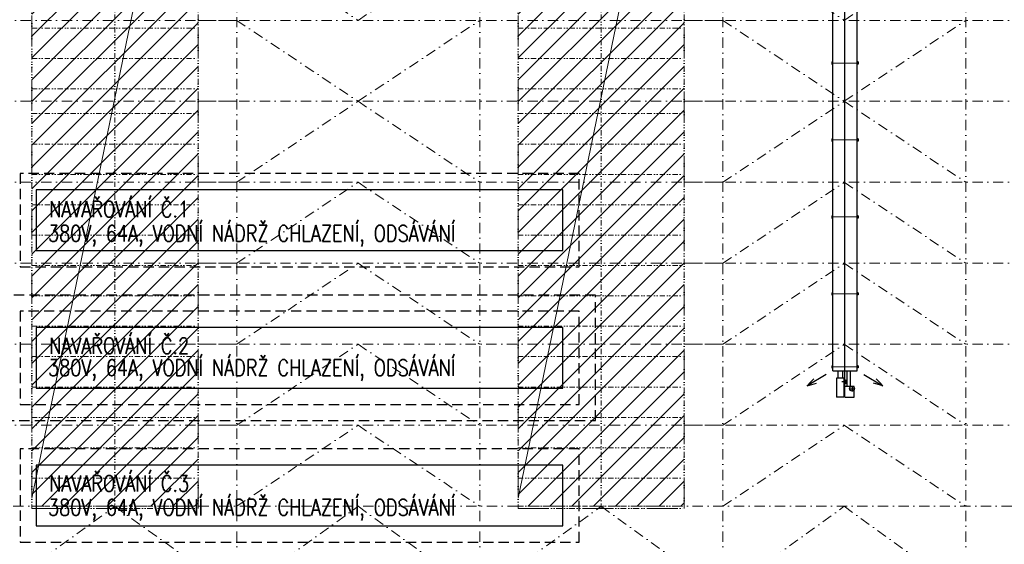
# Model space of a CAD drawing. Header units: millimetres. Extents: x -485339 to 350584, y -1189934 to 0.
# Tile 83 of 178: x -109236 to -84934, y -1040534 to -1027579. Entities that reach past the tile are written whole.
import ezdxf

# ---------------------------------------------------------------- set-up
doc = ezdxf.new("R2010")
doc.units = ezdxf.units.MM
doc.header["$LTSCALE"] = 10
for name, pattern in [('DASHDOT', [25.4, 12.7, -6.35, 0, -6.35]), ('DASHED', [19.05, 12.7, -6.35]), ('DĚLICÍ2', [15.875, 6.35, -3.175, 0, -3.175, 0, -3.175]), ('ČÁRKOVANÁ2', [9.525, 6.35, -3.175])]:
    doc.linetypes.add(name, pattern=pattern)
for name, color, linetype in [('1VZT-vytápění', 150, 'Continuous'), ('VYBAVENÍ', 222, 'Continuous'), ('VYBAVENÍ_POPIS', 222, 'Continuous'), ('VYBAVENÍ_POŽADAVKY', 200, 'Continuous')]:
    doc.layers.add(name, color=color, linetype=linetype)
for name, color, linetype, lineweight in [('N_popis', 10, 'Continuous', 18), ('N_světlíky', 250, 'DĚLICÍ2', 35), ('N_šrary', 10, 'Continuous', 18), ('St_čáry_nad', 250, 'DĚLICÍ2', 18), ('St_čáry_osy', 250, 'DASHDOT', 18), ('St_čáry_plné', 250, 'Continuous', 18), ('St_čáry_pod', 250, 'ČÁRKOVANÁ2', 18)]:
    doc.layers.add(name, color=color, linetype=linetype, lineweight=lineweight)
doc.styles.get("Standard").update_dxf_attribs({"font": 'simplex.shx', "width": 0.8})

# ---------------------------------------------------------------- blocks, each defined once
blk = doc.blocks.new('G$C7F8F446A')
at = {"layer": 'St_čáry_plné', "color": 0, "linetype": 'ByBlock', "ltscale": 2}
for p, q in [((20055, 4100), (-55, 4100)), ((-55, 0), (20055, 0))]:
    blk.add_line(p, q, dxfattribs=at)
for points in [[(-55, 4100), (-55, 0)], [(695, 4100), (695, 0)], [(1445, 4100), (1445, 0)], [(2195, 4100), (2195, 0)], [(2945, 4100), (2945, 0)], [(3695, 4100), (3695, 0)], [(4445, 4100), (4445, 0)], [(5195, 4100), (5195, 0)], [(5945, 4100), (5945, 0)], [(6695, 4100), (6695, 0)], [(7445, 4100), (7445, 0)], [(8195, 4100), (8195, 0)], [(8945, 4100), (8945, 0)], [(9695, 4100), (9695, 0)], [(10305, 4100), (10305, 0)], [(11055, 4100), (11055, 0)], [(11805, 4100), (11805, 0)], [(12555, 4100), (12555, 0)], [(13305, 4100), (13305, 0)], [(14055, 4100), (14055, 0)], [(14805, 4100), (14805, 0)], [(15555, 4100), (15555, 0)], [(16305, 4100), (16305, 0)], [(17055, 4100), (17055, 0)], [(17805, 4100), (17805, 0)], [(18555, 4100), (18555, 0)], [(19305, 4100), (19305, 0)], [(20055, 4100), (20055, 0)], [(-55, 2050), (20000, 2050)]]:
    blk.add_lwpolyline(points, dxfattribs=at)
at = {"layer": 'St_čáry_pod', "color": 0, "linetype": 'ByBlock', "ltscale": 2}
for p, q in [((0, 4100), (0, 0)), ((20000, 0), (20000, 4100))]:
    blk.add_line(p, q, dxfattribs=at)
blk = doc.blocks.new('*U5511')
at = {"layer": 'St_čáry_osy', "ltscale": 2}
blk.add_lwpolyline([(-3000, -1000), (-4, 1000), (3000, -1000)], dxfattribs=at)
blk = doc.blocks.new('*U5510')
at = {"layer": 'St_čáry_osy', "ltscale": 2}
for p in [(24000, 8000), (36000, 8000), (24000, 6000), (36000, 6000), (24000, 4000), (36000, 4000), (24000, 2000), (36000, 2000), (24000, 0), (36000, 0)]:
    blk.add_blockref('*U5511', p, dxfattribs=at)
blk = doc.blocks.new('*U5513')
at = {"layer": 'St_čáry_osy', "ltscale": 2}
blk.add_lwpolyline([(-3000, -1000), (-4, 1000), (3000, -1000)], dxfattribs=at)
blk = doc.blocks.new('*U5512')
at = {"layer": 'St_čáry_osy', "ltscale": 2}
for p in [(24000, 8000), (36000, 8000), (24000, 6000), (36000, 6000)]:
    blk.add_blockref('*U5513', p, dxfattribs=at)
blk = doc.blocks.new('*U5515')
at = {"layer": 'St_čáry_osy', "ltscale": 2}
for points in [[(-3950, 8000), (9058, 8000)], [(-3950, 6000), (9058, 6000)], [(-3950, 4000), (9058, 4000)], [(-3950, 2000), (9058, 2000)], [(-3950, 0), (9058, 0)], [(-3950, -2000), (9058, -2000)], [(-3950, -4000), (9058, -4000)], [(-3950, -6000), (9058, -6000)], [(-3950, -8000), (9058, -8000)]]:
    blk.add_lwpolyline(points, dxfattribs=at)
blk = doc.blocks.new('*U5514')
at = {"layer": 'St_čáry_osy', "ltscale": 2}
for p in [(12000, 0), (24000, 0), (36000, 0)]:
    blk.add_blockref('*U5515', p, dxfattribs=at)
blk = doc.blocks.new('ASXAXSASXA')
at = {"layer": '1VZT-vytápění'}
for p, q in [((31730, -17558), (31458, -17087)), ((31458, -17087), (31489, -17202)), ((31458, -17087), (31543, -17171)), ((31489, -17202), (31520, -17317)), ((31543, -17171), (31627, -17256)), ((43550, -17549), (43822, -17078)), ((43738, -17163), (43654, -17247)), ((43822, -17078), (43738, -17163)), ((43791, -17193), (43760, -17308)), ((43822, -17078), (43791, -17193)), ((31885, -17714), (31885, -18314)), ((43455, -17714), (31885, -17714)), ((32228, -17686), (32228, -17714)), ((32228, -17686), (32282, -17686)), ((32282, -17686), (32282, -17714)), ((33928, -17686), (33928, -17714)), ((33928, -17686), (33982, -17686)), ((33982, -17686), (33982, -17714)), ((35828, -17686), (35828, -17714)), ((35828, -17686), (35882, -17686)), ((35882, -17686), (35882, -17714)), ((37728, -17686), (37728, -17714)), ((37728, -17686), (37782, -17686)), ((37782, -17686), (37782, -17714)), ((39628, -17686), (39628, -17714)), ((39628, -17686), (39682, -17686)), ((39682, -17686), (39682, -17714)), ((41528, -17686), (41528, -17714)), ((41528, -17686), (41582, -17686)), ((41582, -17686), (41582, -17714)), ((43328, -17686), (43328, -17714)), ((43328, -17686), (43382, -17686)), ((43382, -17686), (43382, -17714)), ((43455, -18314), (43455, -17714)), ((43843, -17877), (43455, -17877)), ((43843, -17961), (43455, -17961)), ((43727, -17983), (43727, -18093)), ((43831, -17839), (43963, -17839)), ((44105, -17784), (43843, -17784)), ((43843, -17784), (43843, -18014)), ((43897, -17905), (43897, -17773)), ((44105, -18014), (44105, -17784)), ((43455, -18077), (43635, -18077)), ((43455, -18191), (43635, -18191)), ((43635, -18038), (44105, -18038)), ((43635, -18038), (43635, -18224)), ((43635, -18224), (44105, -18224)), ((43677, -18038), (43677, -18004)), ((43677, -18004), (43777, -18004)), ((43777, -18004), (43777, -18038)), ((44105, -18014), (43843, -18014)), ((44105, -18038), (44105, -18224)), ((43455, -18314), (31885, -18314)), ((32228, -18341), (32228, -18314)), ((32228, -18341), (32282, -18341)), ((32282, -18341), (32282, -18314)), ((33928, -18341), (33928, -18314)), ((33928, -18341), (33982, -18341)), ((33982, -18341), (33982, -18314)), ((35828, -18341), (35828, -18314)), ((35828, -18341), (35882, -18341)), ((35882, -18341), (35882, -18314)), ((37728, -18341), (37728, -18314)), ((37728, -18341), (37782, -18341)), ((37782, -18341), (37782, -18314)), ((39628, -18341), (39628, -18314)), ((39628, -18341), (39682, -18341)), ((39682, -18341), (39682, -18314)), ((41528, -18341), (41528, -18314)), ((41528, -18341), (41582, -18341)), ((41582, -18341), (41582, -18314)), ((43328, -18341), (43328, -18314)), ((43328, -18341), (43382, -18341)), ((43382, -18341), (43382, -18314)), ((31730, -18487), (31458, -18958)), ((43550, -18478), (43822, -18949)), ((31458, -18958), (31489, -18843)), ((31458, -18958), (31543, -18873)), ((31489, -18843), (31520, -18728)), ((31543, -18873), (31627, -18789)), ((43738, -18865), (43654, -18780)), ((43822, -18949), (43738, -18865)), ((43791, -18834), (43760, -18719)), ((43822, -18949), (43791, -18834))]:
    blk.add_line(p, q, dxfattribs=at)
at = {"layer": '1VZT-vytápění', "lineweight": 15}
for p, q in [((32228, -17692), (32282, -17692)), ((33928, -17692), (33982, -17692)), ((35828, -17692), (35882, -17692)), ((37728, -17692), (37782, -17692)), ((39628, -17692), (39682, -17692)), ((41528, -17692), (41582, -17692)), ((43328, -17692), (43382, -17692)), ((32228, -18335), (32282, -18335)), ((33928, -18335), (33982, -18335)), ((35828, -18335), (35882, -18335)), ((37728, -18335), (37782, -18335)), ((39628, -18335), (39682, -18335)), ((41528, -18335), (41582, -18335)), ((43328, -18335), (43382, -18335))]:
    blk.add_line(p, q, dxfattribs=at)
at = {"layer": '1VZT-vytápění', "lineweight": 15, "ltscale": 5}
for p, q in [((32255, -17714), (32255, -18314)), ((33955, -17714), (33955, -18314)), ((35855, -17714), (35855, -18314)), ((37755, -17714), (37755, -18314)), ((39655, -17714), (39655, -18314)), ((41555, -17714), (41555, -18314)), ((43355, -17714), (43355, -18314))]:
    blk.add_line(p, q, dxfattribs=at)
at = {"layer": '1VZT-vytápění', "ltscale": 15}
blk.add_line((43843, -18014), (31796, -18014), dxfattribs=at)
at = {"layer": '1VZT-vytápění'}
blk.add_circle((43897, -17839), 60, dxfattribs=at)
blk = doc.blocks.new('*U8132')
at = {"layer": 'N_světlíky', "lineweight": 18, "ltscale": 10}
blk.add_lwpolyline([(-2050, -10055), (2050, -10055), (2050, 10055), (-2050, 10055)], close=True, dxfattribs=at)
blk = doc.blocks.new('*U8133')
at = {"layer": 'N_světlíky', "lineweight": 18, "ltscale": 10}
for p in [(24000, 0), (36000, 0)]:
    blk.add_blockref('*U8132', p, dxfattribs=at)

msp = doc.modelspace()

# ---------------------------------------------------------------- hatches: boundary and pattern name
at = {"layer": 'N_šrary', "linetype": 'DASHED'}
h = msp.add_hatch(dxfattribs=at)
h.set_pattern_fill('ANSI31', color=256, scale=120)
h.set_pattern_definition([(45, (36000, -425057.46), (-269.40768, 269.40768), [])])
h.paths.add_polyline_path([(-108934.2, -1039594.2), (-104834.1, -1039593.6), (-104834.2, -1019594.2), (-108934.2, -1019594.2)])
h = msp.add_hatch(dxfattribs=at)
h.set_pattern_fill('ANSI31', color=256, scale=120)
h.set_pattern_definition([(45, (48000, -425057.46), (-269.40768, 269.40768), [])])
h.paths.add_polyline_path([(-96934.2, -1039594.2), (-92834.1, -1039593.6), (-92834.2, -1019594.2), (-96934.2, -1019594.2)])

# ---------------------------------------------------------------- linework, layer by layer
at = {"layer": 'N_popis'}
for points in [[(-104834.2, -1019594.2), (-108934.2, -1039394.2)], [(-92834.2, -1019594.2), (-96934.2, -1039394.2)]]:
    msp.add_lwpolyline(points, dxfattribs=at)
at = {"layer": 'St_čáry_osy', "ltscale": 2}
for points in [[(-103879.9, -1059777.6), (-103879.9, -992785.6)], [(-97879.9, -1059777.6), (-97879.9, -992785.6)], [(-91879.9, -1059777.6), (-91879.9, -992785.6)], [(-85879.9, -1059777.6), (-85879.9, -992785.6)], [(-139879.9, -1039595.1), (-43825.2, -1039582.3)], [(-109879.9, -1041767.6), (-106884.2, -1039595.1), (-103879.9, -1041767.6)], [(-103879.9, -1041767.6), (-100884.2, -1039595.1), (-97879.9, -1041767.6)], [(-97879.9, -1041767.6), (-94884.2, -1039595.1), (-91879.9, -1041767.6)], [(-91879.9, -1041767.6), (-88884.2, -1039595.1), (-85879.9, -1041767.6)]]:
    msp.add_lwpolyline(points, dxfattribs=at)
at = {"layer": 'VYBAVENÍ', "linetype": 'ČÁRKOVANÁ2', "ltscale": 4}
for points in [[(-109227.1, -1033678.1), (-95427.1, -1033678.1), (-95427.1, -1031378.1), (-109227.1, -1031378.1)], [(-109627.1, -1037478.1), (-95027.1, -1037478.1), (-95027.1, -1034378.1), (-109627.1, -1034378.1)], [(-109227.1, -1037078.1), (-95427.1, -1037078.1), (-95427.1, -1034778.1), (-109227.1, -1034778.1)], [(-109227.1, -1040478.1), (-95427.1, -1040478.1), (-95427.1, -1038178.1), (-109227.1, -1038178.1)]]:
    msp.add_lwpolyline(points, close=True, dxfattribs=at)
at = {"layer": 'VYBAVENÍ'}
for points in [[(-108827.1, -1033278.1), (-95827.1, -1033278.1), (-95827.1, -1031778.1), (-108827.1, -1031778.1)], [(-108827.1, -1036678.1), (-95827.1, -1036678.1), (-95827.1, -1035178.1), (-108827.1, -1035178.1)], [(-108827.1, -1040078.1), (-95827.1, -1040078.1), (-95827.1, -1038578.1), (-108827.1, -1038578.1)]]:
    msp.add_lwpolyline(points, close=True, dxfattribs=at)

# ---------------------------------------------------------------- block references
at = {"layer": '1VZT-vytápění', "rotation": 270}
msp.add_blockref('ASXAXSASXA', (-70853.5, -992794.4), dxfattribs=at)
at = {"layer": 'N_světlíky', "lineweight": 18, "ltscale": 10}
msp.add_blockref('*U8133', (-130884.2, -1029594.2), dxfattribs=at)
at = {"layer": 'St_čáry_nad', "ltscale": 2, "rotation": 90}
for p in [(-104834.2, -1039594.2), (-92834.2, -1039594.2)]:
    msp.add_blockref('G$C7F8F446A', p, dxfattribs=at)
at = {"layer": 'St_čáry_osy', "ltscale": 2, "xscale": -1, "rotation": 180}
msp.add_blockref('*U5512', (-124879.9, -1020595.1), dxfattribs=at)
at = {"layer": 'St_čáry_osy', "ltscale": 2}
for name, p in [('*U5514', (-124884.2, -1029595.1)), ('*U5510', (-124879.9, -1038595.1))]:
    msp.add_blockref(name, p, dxfattribs=at)

# ---------------------------------------------------------------- texts
at = {"layer": 'VYBAVENÍ_POPIS', "width": 0.8}
for s, p in [('NAVAŘOVÁNÍ Č.1', (-108508.2, -1032457.8)), ('NAVAŘOVÁNÍ Č.2', (-108508.2, -1035831.2)), ('NAVAŘOVÁNÍ Č.3', (-108508.2, -1039231.2))]:
    msp.add_text(s, height=400, dxfattribs=at).set_placement(p)
at = {"layer": 'VYBAVENÍ_POŽADAVKY', "width": 0.8}
for p in [(-108535.5, -1033055.9), (-108535.5, -1036374), (-108535.5, -1039821.1)]:
    msp.add_text('380V, 64A, VODNÍ NÁDRŽ CHLAZENÍ, ODSÁVÁNÍ', height=400, dxfattribs=at).set_placement(p)

doc.saveas('drawing.dxf')
